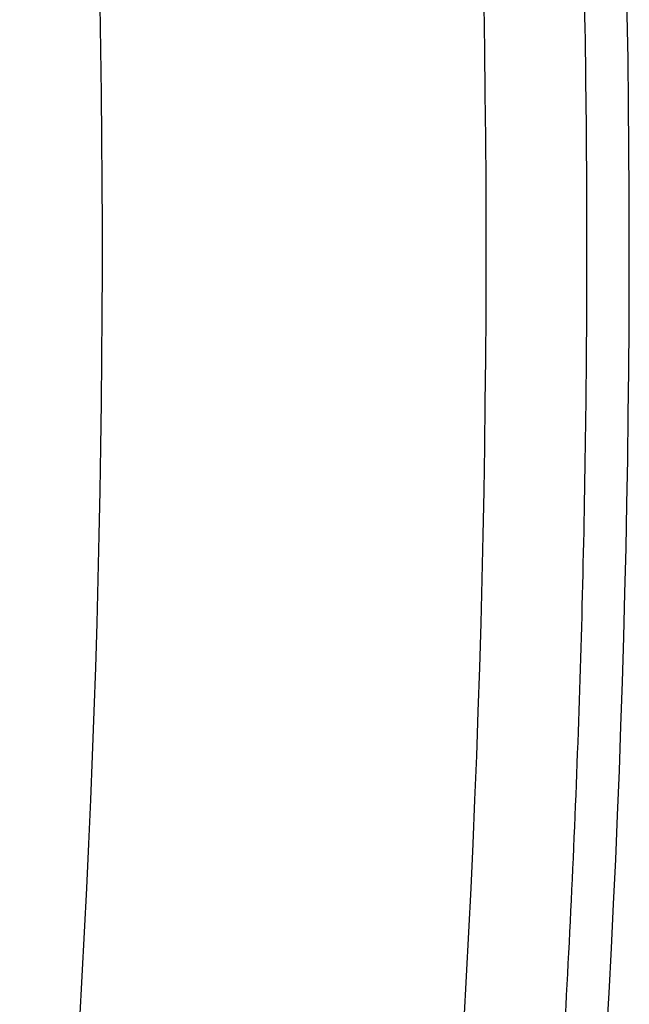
# Model space of a CAD drawing. Header units: millimetres. Extents: x 0 to 210, y 0 to 297.
# Tile 25 of 88: x 91.295 to 91.9, y 157.632 to 158.61. Entities that reach past the tile are written whole.
import ezdxf

# ---------------------------------------------------------------- set-up
doc = ezdxf.new("R2010")
doc.units = ezdxf.units.MM
doc.header["$LTSCALE"] = 19.36
doc.layers.get('0').update_dxf_attribs({"linetype": 'CONTINUOUS'})

msp = doc.modelspace()

# ---------------------------------------------------------------- linework, layer by layer
at = {"color": 9, "linetype": 'CONTINUOUS'}
for radius, start, end in [(13.11705, 354.157201, 6.411502), (13.49798, 354.322558, 6.229741), (13.64, 354.293336, 6.164658)]:
    msp.add_arc((78.2601, 158.38359), radius, start, end, dxfattribs=at)
for points in [[(91.85805, 158.38359), (91.85805, 158.50589), (91.85478, 158.75049), (91.83999, 159.11713), (91.8153, 159.48322), (91.79222, 159.72676), (91.77904, 159.84834)], [(91.79237, 157.04743), (91.80333, 157.15841), (91.82251, 157.38066), (91.84304, 157.71464), (91.85533, 158.04901), (91.85805, 158.27207), (91.85805, 158.38359)]]:
    msp.add_open_spline(points, degree=3, knots=[0, 0, 0, 0, 0.25, 0.5, 0.75, 1, 1, 1, 1], dxfattribs=at)

doc.saveas('drawing.dxf')
